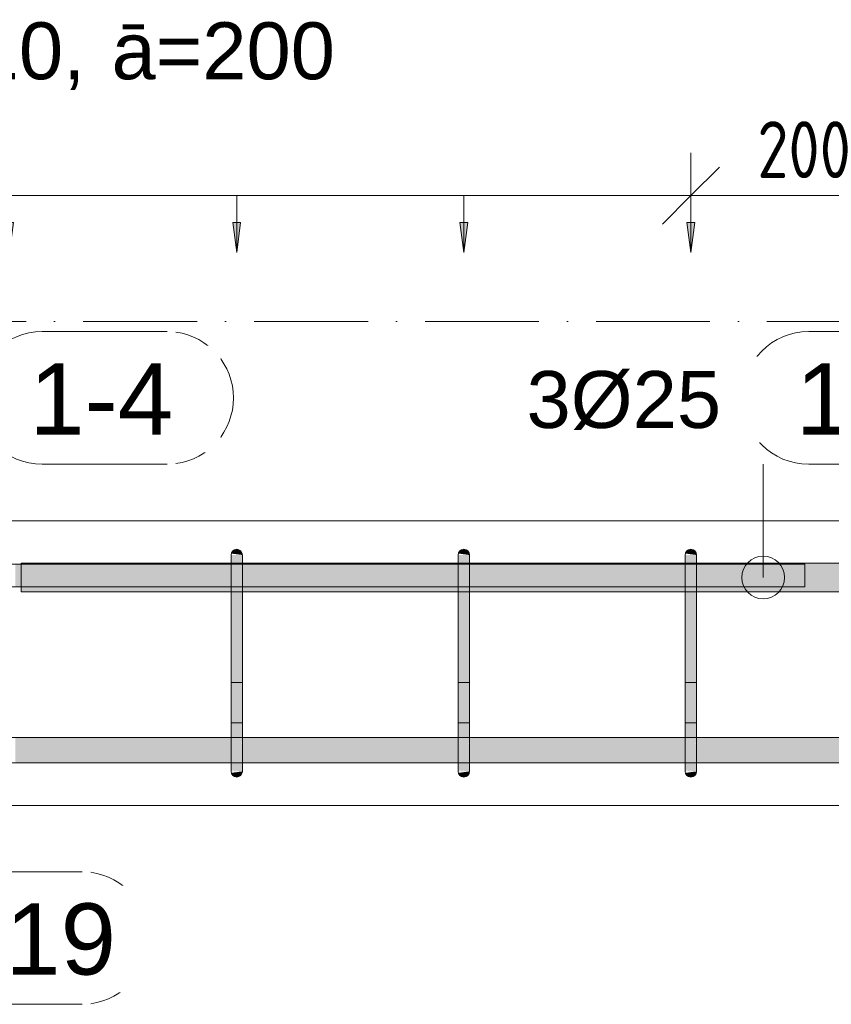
# Model space of a CAD drawing. Header units: millimetres. Extents: x -25607 to 9385, y 1894 to 10168.
# Tile 170 of 181: x 5988 to 6701, y 8496 to 9360. Entities that reach past the tile are written whole.
import ezdxf

# ---------------------------------------------------------------- set-up
doc = ezdxf.new("R2010")
doc.units = ezdxf.units.MM
doc.linetypes.add('Čerchovaná', pattern=[150, 100, -25, 0, -25])
for name, color, linetype, lineweight in [('A-ANNO-DIMS', 211, 'Continuous', 5), ('A-ANNO-DIMS-25', 211, 'Continuous', 5), ('A-FLOR-LEVL', 51, 'Continuous', 5), ('S-BEAM', 12, 'Continuous', 9), ('S-RBAR', 171, 'Continuous', 5), ('S-RBAR-IDEN', 171, 'Continuous', 5)]:
    doc.layers.add(name, color=color, linetype=linetype, lineweight=lineweight)
doc.styles.add('Arial', font='arial.ttf', dxfattribs={"height": 50})
doc.styles.add('Arial_1', font='arial.ttf', dxfattribs={"height": 62.5})
doc.styles.add('ISOCPEUR_2', font='isocpeur.ttf', dxfattribs={"width": 0.8, "height": 50})
doc.dimstyles.new('Vnitřní', dxfattribs={"dimscale": 304.8, "dimtxt": 49.799059, "dimasz": 0.164042, "dimexe": 0.123031, "dimexo": 0.0625, "dimgap": 0, "dimtad": 1, "dimdec": 0, "dimzin": 0, "dimdsep": 46, "dimtxsty": 'ISOCPEUR_2', "dimblk1": 'OBLIQUE', "dimblk2": 'OBLIQUE', "dimsah": 1, "dimcen": 0.09, "dimdle": 0.123031, "dimazin": 0, "dimtfac": 1, "dimtdec": 4, "dimtix": 1, "dimtmove": 0, "dimatfit": 3, "dimfxl": 0.123031, "dimfxlon": 1, "dimtvp": 1, "dimtolj": 1, "dimtzin": 0, "dimarcsym": 2})
doc.dimstyles.new('Výztuž_kusy__řezy__1', dxfattribs={"dimscale": 304.8, "dimtxt": 0.18, "dimasz": 0, "dimexe": 0, "dimexo": 0.0625, "dimgap": 0.082021, "dimtad": 1, "dimdec": 0, "dimzin": 0, "dimdsep": 46, "dimtxsty": 'Arial_1', "dimblk1": 'NONE', "dimblk2": 'NONE', "dimsah": 1, "dimcen": 0.09, "dimazin": 0, "dimtfac": 1, "dimtdec": 4, "dimtix": 1, "dimtmove": 0, "dimatfit": 3, "dimfxl": 0.164042, "dimfxlon": 1, "dimtvp": 1, "dimtfill": 1, "dimtolj": 1, "dimtzin": 0, "dimarcsym": 2})

# ---------------------------------------------------------------- blocks, each defined once
blk = doc.blocks.new('DIMBLOCK427-V5')
at = {"layer": 'A-ANNO-DIMS-25'}
for points in [[(5979.44, 9155.58), (5982.9, 9181.87), (5975.98, 9181.87)], [(6178.82, 9155.58), (6182.28, 9181.87), (6175.36, 9181.87)]]:
    blk.add_hatch(color=256, dxfattribs=at).paths.add_polyline_path(points)
for p, q in [((5979.44, 9205.58), (6178.82, 9205.58)), ((5979.44, 9205.58), (5979.44, 9205.58)), ((5979.44, 9205.58), (5979.44, 9155.58)), ((6178.82, 9205.58), (6178.82, 9205.58)), ((6178.82, 9205.58), (6178.82, 9155.58)), ((5982.9, 9181.87), (5975.98, 9181.87)), ((5975.98, 9181.87), (5979.44, 9155.58)), ((5979.44, 9155.58), (5982.9, 9181.87)), ((6182.28, 9181.87), (6175.36, 9181.87)), ((6175.36, 9181.87), (6178.82, 9155.58)), ((6178.82, 9155.58), (6182.28, 9181.87))]:
    blk.add_line(p, q, dxfattribs=at)
blk = doc.blocks.new('_None')
blk = doc.blocks.new('DIMBLOCK428-V5')
at = {"layer": 'A-ANNO-DIMS-25'}
for points in [[(6178.82, 9155.58), (6182.28, 9181.87), (6175.36, 9181.87)], [(6378.2, 9155.58), (6381.66, 9181.87), (6374.74, 9181.87)]]:
    blk.add_hatch(color=256, dxfattribs=at).paths.add_polyline_path(points)
for p, q in [((6178.82, 9205.58), (6378.2, 9205.58)), ((6178.82, 9205.58), (6178.82, 9205.58)), ((6178.82, 9205.58), (6178.82, 9155.58)), ((6378.2, 9205.58), (6378.2, 9205.58)), ((6378.2, 9205.58), (6378.2, 9155.58)), ((6182.28, 9181.87), (6175.36, 9181.87)), ((6175.36, 9181.87), (6178.82, 9155.58)), ((6178.82, 9155.58), (6182.28, 9181.87)), ((6381.66, 9181.87), (6374.74, 9181.87)), ((6374.74, 9181.87), (6378.2, 9155.58)), ((6378.2, 9155.58), (6381.66, 9181.87))]:
    blk.add_line(p, q, dxfattribs=at)
blk = doc.blocks.new('DIMBLOCK429-V5')
at = {"layer": 'A-ANNO-DIMS-25'}
for points in [[(6378.2, 9155.58), (6381.66, 9181.87), (6374.74, 9181.87)], [(6577.58, 9155.58), (6581.04, 9181.87), (6574.12, 9181.87)]]:
    blk.add_hatch(color=256, dxfattribs=at).paths.add_polyline_path(points)
for p, q in [((6378.2, 9205.58), (6577.58, 9205.58)), ((6378.2, 9205.58), (6378.2, 9205.58)), ((6378.2, 9205.58), (6378.2, 9155.58)), ((6577.58, 9205.58), (6577.58, 9205.58)), ((6577.58, 9205.58), (6577.58, 9155.58)), ((6381.66, 9181.87), (6374.74, 9181.87)), ((6374.74, 9181.87), (6378.2, 9155.58)), ((6378.2, 9155.58), (6381.66, 9181.87)), ((6581.04, 9181.87), (6574.12, 9181.87)), ((6574.12, 9181.87), (6577.58, 9155.58)), ((6577.58, 9155.58), (6581.04, 9181.87))]:
    blk.add_line(p, q, dxfattribs=at)
blk = doc.blocks.new('DIMBLOCK430-V5')
at = {"layer": 'A-ANNO-DIMS-25'}
for points in [[(5381.3, 9155.58), (5384.76, 9181.87), (5377.84, 9181.87)], [(5580.68, 9155.58), (5584.14, 9181.87), (5577.22, 9181.87)], [(5780.06, 9155.58), (5783.52, 9181.87), (5776.6, 9181.87)], [(5979.44, 9155.58), (5982.9, 9181.87), (5975.98, 9181.87)], [(6178.82, 9155.58), (6182.28, 9181.87), (6175.36, 9181.87)], [(6378.2, 9155.58), (6381.66, 9181.87), (6374.74, 9181.87)], [(6577.58, 9155.58), (6581.04, 9181.87), (6574.12, 9181.87)]]:
    blk.add_hatch(color=256, dxfattribs=at).paths.add_polyline_path(points)
for p, q in [((5381.3, 9205.58), (6577.58, 9205.58)), ((5381.3, 9205.58), (5580.68, 9205.58)), ((5381.3, 9205.58), (5381.3, 9205.58)), ((5381.3, 9205.58), (5381.3, 9155.58)), ((5580.68, 9205.58), (5780.06, 9205.58)), ((5580.68, 9205.58), (5580.68, 9205.58)), ((5580.68, 9205.58), (5580.68, 9155.58)), ((5780.06, 9205.58), (5979.44, 9205.58)), ((5780.06, 9205.58), (5780.06, 9205.58)), ((5780.06, 9205.58), (5780.06, 9155.58)), ((5979.44, 9205.58), (6178.82, 9205.58)), ((5979.44, 9205.58), (5979.44, 9205.58)), ((5979.44, 9205.58), (5979.44, 9155.58)), ((6178.82, 9205.58), (6378.2, 9205.58)), ((6178.82, 9205.58), (6178.82, 9205.58)), ((6178.82, 9205.58), (6178.82, 9155.58)), ((6378.2, 9205.58), (6577.58, 9205.58)), ((6378.2, 9205.58), (6378.2, 9205.58)), ((6378.2, 9205.58), (6378.2, 9155.58)), ((6577.58, 9205.58), (6577.58, 9205.58)), ((6577.58, 9205.58), (6577.58, 9155.58)), ((5384.76, 9181.87), (5377.84, 9181.87)), ((5377.84, 9181.87), (5381.3, 9155.58)), ((5381.3, 9155.58), (5384.76, 9181.87)), ((5584.14, 9181.87), (5577.22, 9181.87)), ((5577.22, 9181.87), (5580.68, 9155.58)), ((5580.68, 9155.58), (5584.14, 9181.87)), ((5783.52, 9181.87), (5776.6, 9181.87)), ((5776.6, 9181.87), (5780.06, 9155.58)), ((5780.06, 9155.58), (5783.52, 9181.87)), ((5982.9, 9181.87), (5975.98, 9181.87)), ((5975.98, 9181.87), (5979.44, 9155.58)), ((5979.44, 9155.58), (5982.9, 9181.87)), ((6182.28, 9181.87), (6175.36, 9181.87)), ((6175.36, 9181.87), (6178.82, 9155.58)), ((6178.82, 9155.58), (6182.28, 9181.87)), ((6381.66, 9181.87), (6374.74, 9181.87)), ((6374.74, 9181.87), (6378.2, 9155.58)), ((6378.2, 9155.58), (6381.66, 9181.87)), ((6581.04, 9181.87), (6574.12, 9181.87)), ((6574.12, 9181.87), (6577.58, 9155.58)), ((6577.58, 9155.58), (6581.04, 9181.87))]:
    blk.add_line(p, q, dxfattribs=at)
blk = doc.blocks.new('Popisek výztuže - _Typ_ množství_LEVÝ-573731-V5')
at = {"layer": 'S-RBAR-IDEN'}
for p, q in [((-16348.87, 6003.76), (-16458.56, 6003.76)), ((-16458.56, 5887.33), (-16348.87, 5887.33))]:
    blk.add_line(p, q, dxfattribs=at)
for centre, start, end in [((-16458.56, 5945.54), 90, 270), ((-16348.87, 5945.54), 277.64339, 82.35661)]:
    blk.add_arc(centre, 58.22, start, end, dxfattribs=at)
blk = doc.blocks.new('DIMBLOCK693-V5')
at = {"layer": 'A-ANNO-DIMS-25'}
for p, q in [((6577.58, 9205.58), (6577.58, 9243.08)), ((6777.58, 9205.58), (6777.58, 9243.08)), ((6577.58, 9205.58), (6602.58, 9230.58)), ((6777.58, 9205.58), (6802.58, 9230.58)), ((6540.08, 9205.58), (6815.08, 9205.58)), ((6577.58, 9205.58), (6552.58, 9180.58)), ((6577.58, 9205.58), (6577.58, 9168.08)), ((6777.58, 9205.58), (6752.58, 9180.58)), ((6777.58, 9205.58), (6777.58, 9168.08))]:
    blk.add_line(p, q, dxfattribs=at)
at = {"layer": 'A-ANNO-DIMS-25', "color": 0, "insert": (6635.92, 9270.9), "char_height": 50, "width": 99.9812, "attachment_point": 1, "line_spacing_factor": 1.149209, "style": 'ISOCPEUR_2'}
blk.add_mtext('200', dxfattribs=at)
blk = doc.blocks.new('_Oblique')
at = {"color": 0, "linetype": 'ByBlock', "lineweight": -2}
blk.add_line((-0.5, -0.5), (0.5, 0.5), dxfattribs=at)

msp = doc.modelspace()

# ---------------------------------------------------------------- hatches: boundary and pattern name
at = {"layer": 'S-RBAR'}
for points in [[(6183.82, 8865), (6183.82, 8890), (6173.82, 8890), (6173.82, 8865)], [(6183.82, 8890), (6183.65, 8891.29), (6183.15, 8892.5), (6182.36, 8893.54), (6181.32, 8894.33), (6180.12, 8894.83), (6178.82, 8895), (6177.53, 8894.83), (6176.32, 8894.33), (6175.29, 8893.54), (6174.49, 8892.5), (6173.99, 8891.29), (6183.65, 8890.02)], [(6377.19, 8865), (6383.2, 8865), (6383.2, 8890), (6373.2, 8890), (6373.2, 8865)], [(6383.2, 8890), (6383.03, 8891.29), (6382.53, 8892.5), (6381.74, 8893.54), (6380.7, 8894.33), (6379.5, 8894.83), (6377.19, 8894.87), (6376.91, 8894.83), (6375.7, 8894.33), (6374.67, 8893.54), (6373.87, 8892.5), (6373.37, 8891.29), (6383.03, 8890.02)], [(6582.58, 8865), (6582.58, 8890), (6572.58, 8890), (6572.58, 8865)], [(6582.58, 8890), (6582.41, 8891.29), (6581.91, 8892.5), (6581.12, 8893.54), (6580.08, 8894.33), (6578.88, 8894.83), (6577.58, 8895), (6576.29, 8894.83), (6575.08, 8894.33), (6574.05, 8893.54), (6573.25, 8892.5), (6572.75, 8891.29), (6582.41, 8890.02)], [(6183.82, 8725), (6183.82, 8865), (6173.82, 8865), (6173.82, 8725)], [(6377.19, 8725), (6383.2, 8725), (6383.2, 8865), (6373.2, 8865), (6373.2, 8725)], [(6582.58, 8725), (6582.58, 8865), (6572.58, 8865), (6572.58, 8725)], [(6178.82, 8695), (6180.12, 8695.17), (6181.32, 8695.67), (6182.36, 8696.46), (6183.15, 8697.5), (6183.65, 8698.71), (6183.65, 8699.98), (6173.99, 8698.71), (6174.49, 8697.5), (6175.29, 8696.46), (6176.32, 8695.67), (6177.53, 8695.17)], [(6378.2, 8695), (6379.5, 8695.17), (6380.7, 8695.67), (6381.74, 8696.46), (6382.53, 8697.5), (6383.03, 8698.71), (6383.03, 8699.98), (6373.37, 8698.71), (6373.87, 8697.5), (6374.67, 8696.46), (6375.7, 8695.67), (6377.19, 8695.13)], [(6577.58, 8695), (6578.88, 8695.17), (6580.08, 8695.67), (6581.12, 8696.46), (6581.91, 8697.5), (6582.41, 8698.71), (6582.41, 8699.98), (6572.75, 8698.71), (6573.25, 8697.5), (6574.05, 8696.46), (6575.08, 8695.67), (6576.29, 8695.17)]]:
    msp.add_hatch(color=256, dxfattribs=at).paths.add_polyline_path(points)
h = msp.add_hatch(color=256, dxfattribs=at)
h.paths.add_polyline_path([(5989.67, 8862.07), (5989.67, 8882.07), (5984.44, 8882.07), (5984.44, 8862.07)])
h.paths.add_polyline_path([(5969.21, 8862.07), (5974.44, 8862.07), (5974.44, 8882.07), (5969.21, 8882.07), (5969.21, 8865)])
h = msp.add_hatch(color=256, dxfattribs=at)
h.paths.add_polyline_path([(5989.67, 8857.8), (6173.82, 8857.8), (6173.82, 8882.8), (5989.67, 8882.8)])
h.paths.add_polyline_path([(6183.82, 8857.8), (6373.2, 8857.8), (6373.2, 8882.8), (6183.82, 8882.8), (6183.82, 8865)])
h.paths.add_polyline_path([(6383.2, 8857.8), (6572.58, 8857.8), (6572.58, 8882.8), (6383.2, 8882.8), (6383.2, 8865)])
h.paths.add_polyline_path([(6582.58, 8857.8), (6772.58, 8857.8), (6772.29, 8882.8), (6582.58, 8882.8), (6582.58, 8865)])
h.paths.add_polyline_path([(6782.58, 8857.8), (6857.2, 8857.8), (6857.2, 8882.8), (6782.58, 8882.8), (6782.58, 8865)])
h.paths.add_polyline_path([(6867.2, 8857.8), (6941.81, 8857.8), (6941.81, 8882.8), (6867.2, 8882.8), (6867.2, 8865)])
h.paths.add_polyline_path([(6951.81, 8857.8), (7026.43, 8857.8), (7026.43, 8882.8), (6951.81, 8882.8), (6951.81, 8865)])
h.paths.add_polyline_path([(7036.43, 8857.8), (7111.04, 8857.8), (7111.04, 8882.8), (7036.43, 8882.8), (7036.43, 8865)])
h.paths.add_polyline_path([(7121.04, 8857.8), (7195.66, 8857.8), (7195.66, 8882.8), (7121.04, 8882.8), (7121.04, 8865)])
h.paths.add_polyline_path([(7205.66, 8857.8), (7280.27, 8857.8), (7280.27, 8882.8), (7205.66, 8882.8), (7205.66, 8865)])
h.paths.add_polyline_path([(7290.27, 8857.8), (7353.75, 8857.8), (7353.75, 8882.8), (7290.27, 8882.8), (7290.27, 8865)])
h.paths.add_polyline_path([(7363.75, 8857.8), (7398.86, 8857.8), (7398.86, 8882.8), (7363.75, 8882.8), (7363.75, 8865)])
h.paths.add_polyline_path([(7408.86, 8857.8), (7443.97, 8857.8), (7443.97, 8882.8), (7408.86, 8882.8), (7408.86, 8865)])
h.paths.add_polyline_path([(7453.97, 8857.8), (7489.07, 8857.8), (7489.07, 8882.8), (7453.97, 8882.8), (7453.97, 8865)])
h.paths.add_polyline_path([(7499.07, 8857.8), (7534.18, 8857.8), (7534.18, 8882.8), (7499.07, 8882.8), (7499.07, 8865)])
h.paths.add_polyline_path([(7544.18, 8857.8), (7579.29, 8857.8), (7579.29, 8882.8), (7544.18, 8882.8), (7544.18, 8865)])
h.paths.add_polyline_path([(7589.29, 8857.8), (7599.44, 8857.8), (7599.44, 8882.8), (7589.29, 8882.8), (7589.29, 8865)])
h = msp.add_hatch(color=256, dxfattribs=at)
h.paths.add_polyline_path([(5989.67, 8857.8), (6173.82, 8857.8), (6173.82, 8882.8), (5989.67, 8882.8)])
h.paths.add_polyline_path([(6183.82, 8857.8), (6373.2, 8857.8), (6373.2, 8882.8), (6183.82, 8882.8), (6183.82, 8865)])
h.paths.add_polyline_path([(6383.2, 8857.8), (6572.58, 8857.8), (6572.58, 8882.8), (6383.2, 8882.8), (6383.2, 8865)])
h.paths.add_polyline_path([(6582.58, 8857.8), (6772.58, 8857.8), (6772.29, 8882.8), (6582.58, 8882.8), (6582.58, 8865)])
h.paths.add_polyline_path([(6782.58, 8857.8), (6857.2, 8857.8), (6857.2, 8882.8), (6782.58, 8882.8), (6782.58, 8865)])
h.paths.add_polyline_path([(6867.2, 8857.8), (6941.81, 8857.8), (6941.81, 8882.8), (6867.2, 8882.8), (6867.2, 8865)])
h.paths.add_polyline_path([(6951.81, 8857.8), (7026.43, 8857.8), (7026.43, 8882.8), (6951.81, 8882.8), (6951.81, 8865)])
h.paths.add_polyline_path([(7036.43, 8857.8), (7111.04, 8857.8), (7111.04, 8882.8), (7036.43, 8882.8), (7036.43, 8865)])
h.paths.add_polyline_path([(7121.04, 8857.8), (7195.66, 8857.8), (7195.66, 8882.8), (7121.04, 8882.8), (7121.04, 8865)])
h.paths.add_polyline_path([(7205.66, 8857.8), (7280.27, 8857.8), (7280.27, 8882.8), (7205.66, 8882.8), (7205.66, 8865)])
h.paths.add_polyline_path([(7290.27, 8857.8), (7353.75, 8857.8), (7353.75, 8882.8), (7290.27, 8882.8), (7290.27, 8865)])
h.paths.add_polyline_path([(7363.75, 8857.8), (7398.86, 8857.8), (7398.86, 8882.8), (7363.75, 8882.8), (7363.75, 8865)])
h.paths.add_polyline_path([(7408.86, 8857.8), (7443.97, 8857.8), (7443.97, 8882.8), (7408.86, 8882.8), (7408.86, 8865)])
h.paths.add_polyline_path([(7453.97, 8857.8), (7489.07, 8857.8), (7489.07, 8882.8), (7453.97, 8882.8), (7453.97, 8865)])
h.paths.add_polyline_path([(7499.07, 8857.8), (7534.18, 8857.8), (7534.18, 8882.8), (7499.07, 8882.8), (7499.07, 8865)])
h.paths.add_polyline_path([(7544.18, 8857.8), (7579.29, 8857.8), (7579.29, 8882.8), (7544.18, 8882.8), (7544.18, 8865)])
h.paths.add_polyline_path([(7589.29, 8857.8), (7599.44, 8857.8), (7599.44, 8882.8), (7589.29, 8882.8), (7589.29, 8865)])
h = msp.add_hatch(color=256, dxfattribs=at)
h.paths.add_polyline_path([(4577.28, 8707.64), (4641.63, 8707.92), (4641.63, 8729.64), (4551.63, 8729.64), (4551.63, 8707.64)])
h.paths.add_polyline_path([(5575.68, 8707.64), (5575.68, 8729.64), (5386.3, 8729.64), (5386.3, 8707.64), (5543.08, 8707.64)])
h.paths.add_polyline_path([(7026.43, 8707.64), (7026.43, 8729.64), (6951.81, 8729.64), (6951.81, 8707.64), (6991.8, 8707.64)])
h.paths.add_polyline_path([(6596.69, 8707.64), (6772.58, 8707.92), (6772.29, 8729.64), (6582.58, 8729.64), (6582.58, 8707.64)])
h.paths.add_polyline_path([(4210.81, 8707.64), (4249.5, 8707.92), (4249.5, 8729.64), (4210.81, 8729.64), (4210.81, 8707.92)])
h.paths.add_polyline_path([(4444.26, 8707.64), (4444.26, 8729.64), (4405.57, 8729.64), (4405.57, 8707.64)])
h.paths.add_polyline_path([(5585.68, 8707.64), (5775.06, 8707.92), (5775.06, 8729.64), (5585.68, 8729.64), (5585.68, 8707.92)])
h.paths.add_polyline_path([(4918.97, 8707.64), (4998.08, 8707.92), (4998.08, 8729.64), (4918.97, 8729.64), (4918.97, 8707.92)])
h.paths.add_polyline_path([(7036.43, 8707.64), (7111.04, 8707.92), (7111.04, 8729.64), (7036.43, 8729.64), (7036.43, 8707.92)])
h.paths.add_polyline_path([(4541.63, 8707.64), (4541.63, 8729.64), (4502.94, 8729.64), (4502.94, 8707.64), (4533.37, 8707.64)])
h.paths.add_polyline_path([(4884.58, 8707.64), (4908.97, 8707.92), (4908.97, 8729.64), (4829.86, 8729.64), (4829.86, 8707.64), (4840.68, 8707.64)])
h.paths.add_polyline_path([(4199.44, 8707.64), (4200.81, 8707.92), (4200.81, 8729.64), (4199.44, 8729.64), (4199.44, 8707.92)])
h.paths.add_polyline_path([(7299.1, 8707.64), (7353.75, 8707.92), (7353.75, 8729.64), (7290.27, 8729.64), (7290.27, 8707.64)])
h.paths.add_polyline_path([(5785.06, 8707.64), (5974.44, 8707.92), (5974.44, 8729.64), (5785.06, 8729.64), (5785.06, 8707.92)])
h.paths.add_polyline_path([(7579.29, 8707.64), (7579.29, 8729.64), (7544.18, 8729.64), (7544.18, 8707.64), (7562.5, 8707.64)])
h.paths.add_polyline_path([(4651.63, 8707.64), (4730.74, 8707.92), (4730.74, 8729.64), (4651.63, 8729.64), (4651.63, 8707.92)])
h.paths.add_polyline_path([(7363.75, 8707.64), (7398.86, 8707.92), (7398.86, 8729.64), (7363.75, 8729.64), (7363.75, 8707.92)])
h.paths.add_polyline_path([(7599.44, 8707.64), (7599.44, 8729.64), (7589.29, 8729.64), (7589.29, 8707.64)])
h.paths.add_polyline_path([(6572.58, 8707.64), (6572.58, 8729.64), (6383.2, 8729.64), (6383.2, 8707.64), (6552.79, 8707.64)])
h.paths.add_polyline_path([(7121.04, 8707.64), (7195.66, 8707.92), (7195.66, 8729.64), (7121.04, 8729.64), (7121.04, 8707.92)])
h.paths.add_polyline_path([(5376.3, 8707.64), (5376.3, 8729.64), (5186.3, 8729.64), (5186.3, 8707.64), (5367.48, 8707.64)])
h.paths.add_polyline_path([(4259.5, 8707.64), (4298.19, 8707.92), (4298.19, 8729.64), (4259.5, 8729.64), (4259.5, 8707.92)])
h.paths.add_polyline_path([(4395.57, 8707.64), (4395.57, 8729.64), (4356.88, 8729.64), (4356.88, 8707.64), (4357.77, 8707.64)])
h.paths.add_polyline_path([(7534.18, 8707.64), (7534.18, 8729.64), (7499.07, 8729.64), (7499.07, 8707.64), (7518.6, 8707.64)])
h.paths.add_polyline_path([(7280.27, 8707.64), (7280.27, 8729.64), (7205.66, 8729.64), (7205.66, 8707.64), (7255.2, 8707.64)])
h.paths.add_polyline_path([(6941.81, 8707.64), (6941.81, 8729.64), (6867.2, 8729.64), (6867.2, 8707.64), (6904, 8707.64)])
h.paths.add_polyline_path([(5176.3, 8707.64), (5176.3, 8729.64), (5097.19, 8729.64), (5097.19, 8707.64), (5147.98, 8707.64)])
h.paths.add_polyline_path([(6782.58, 8707.64), (6857.2, 8707.92), (6857.2, 8729.64), (6782.58, 8729.64), (6782.58, 8707.92)])
h.paths.add_polyline_path([(5984.44, 8707.64), (6173.82, 8707.92), (6173.82, 8729.64), (5984.44, 8729.64), (5984.44, 8707.92)])
h.paths.add_polyline_path([(4492.94, 8707.64), (4492.94, 8729.64), (4454.26, 8729.64), (4454.26, 8707.64), (4489.47, 8707.64)])
h.paths.add_polyline_path([(4740.74, 8707.64), (4819.86, 8707.92), (4819.86, 8729.64), (4740.74, 8729.64), (4740.74, 8707.92)])
h.paths.add_polyline_path([(7489.07, 8707.64), (7489.07, 8729.64), (7453.97, 8729.64), (7453.97, 8707.64), (7474.7, 8707.64)])
h.paths.add_polyline_path([(6183.82, 8707.64), (6373.2, 8707.92), (6373.2, 8729.64), (6183.82, 8729.64), (6183.82, 8707.92)])
h.paths.add_polyline_path([(4308.19, 8707.64), (4346.88, 8707.92), (4346.88, 8729.64), (4308.19, 8729.64), (4308.19, 8707.92)])
h.paths.add_polyline_path([(5008.08, 8707.64), (5087.19, 8707.92), (5087.19, 8729.64), (5008.08, 8729.64), (5008.08, 8707.92)])
h.paths.add_polyline_path([(7443.97, 8707.64), (7443.97, 8729.64), (7408.86, 8729.64), (7408.86, 8707.64), (7430.8, 8707.64)])
h = msp.add_hatch(color=256, dxfattribs=at)
h.paths.add_polyline_path([(6183.82, 8703.08), (6183.82, 8703.74), (6182.46, 8703.89), (6181.62, 8703.51)])
h.paths.add_polyline_path([(6178.33, 8705.53), (6176.65, 8707.49), (6173.82, 8707.92), (6173.82, 8706.75)])
h.paths.add_polyline_path([(6183.82, 8711.72), (6183.82, 8713.44), (6173.82, 8715.43), (6173.82, 8714.83), (6174.63, 8714.83), (6178.55, 8711.91)])
h.paths.add_polyline_path([(6173.82, 8724.03), (6183.82, 8724.24), (6183.82, 8725), (6173.82, 8725)])
h = msp.add_hatch(color=256, dxfattribs=at)
h.paths.add_polyline_path([(6183.82, 8700), (6183.82, 8703.08), (6181.62, 8703.51), (6182.46, 8703.89), (6183.82, 8703.74), (6183.82, 8711.72), (6179.29, 8711.99), (6174.78, 8714.83), (6173.82, 8714.83), (6173.82, 8708.15), (6176.79, 8707.32), (6178.33, 8705.53), (6173.82, 8706.75), (6173.99, 8700.99), (6175.91, 8700.85), (6180.12, 8700.4)])
h.paths.add_polyline_path([(6178.82, 8700), (6183.82, 8700), (6173.82, 8700.85), (6173.99, 8700)])
h.paths.add_polyline_path([(6183.82, 8713.44), (6183.82, 8724.24), (6181.79, 8724.03), (6173.82, 8724.03), (6173.82, 8715.43), (6176.84, 8714.83)])
h = msp.add_hatch(color=256, dxfattribs=at)
h.paths.add_polyline_path([(6383.2, 8703.08), (6383.2, 8703.74), (6381.84, 8703.89), (6381, 8703.51)])
h.paths.add_polyline_path([(6377.19, 8705.67), (6377.19, 8706.14), (6376.03, 8707.49), (6373.2, 8707.92), (6373.2, 8706.75)])
h.paths.add_polyline_path([(6383.2, 8711.72), (6383.2, 8713.44), (6373.2, 8715.43), (6373.2, 8714.83), (6374.01, 8714.83), (6377.19, 8712.46), (6377.19, 8711.83), (6377.93, 8711.91)])
h.paths.add_polyline_path([(6373.2, 8724.03), (6383.2, 8724.24), (6383.2, 8725), (6373.2, 8725)])
h = msp.add_hatch(color=256, dxfattribs=at)
h.paths.add_polyline_path([(6383.2, 8700), (6383.2, 8703.08), (6381, 8703.51), (6381.84, 8703.89), (6383.2, 8703.74), (6383.2, 8711.72), (6377.19, 8711.93), (6377.19, 8712.92), (6374.16, 8714.83), (6373.2, 8714.83), (6373.2, 8708.15), (6376.17, 8707.32), (6377.19, 8705.74), (6377.19, 8705.67), (6373.2, 8706.75), (6373.37, 8700.99), (6377.19, 8700.65), (6379.5, 8700.4)])
h.paths.add_polyline_path([(6377.19, 8700), (6383.2, 8700), (6373.2, 8700.85), (6373.37, 8700)])
h.paths.add_polyline_path([(6383.2, 8713.44), (6383.2, 8724.24), (6381.17, 8724.03), (6373.2, 8724.03), (6373.2, 8715.43), (6377.19, 8714.64)])
h = msp.add_hatch(color=256, dxfattribs=at)
h.paths.add_polyline_path([(6582.58, 8703.08), (6582.58, 8703.74), (6581.22, 8703.89), (6580.38, 8703.51)])
h.paths.add_polyline_path([(6577.09, 8705.53), (6575.41, 8707.49), (6572.58, 8707.92), (6572.58, 8706.75)])
h.paths.add_polyline_path([(6582.58, 8711.72), (6582.58, 8713.44), (6572.58, 8715.43), (6572.58, 8714.83), (6573.39, 8714.83), (6577.31, 8711.91)])
h.paths.add_polyline_path([(6572.58, 8724.03), (6582.58, 8724.24), (6582.58, 8725), (6572.58, 8725)])
h = msp.add_hatch(color=256, dxfattribs=at)
h.paths.add_polyline_path([(6582.58, 8700), (6582.58, 8703.08), (6580.38, 8703.51), (6581.22, 8703.89), (6582.58, 8703.74), (6582.58, 8711.72), (6578.05, 8711.99), (6573.54, 8714.83), (6572.58, 8714.83), (6572.58, 8708.15), (6575.55, 8707.32), (6577.09, 8705.53), (6572.58, 8706.75), (6572.75, 8700.99), (6574.67, 8700.85), (6578.88, 8700.4)])
h.paths.add_polyline_path([(6577.58, 8700), (6582.58, 8700), (6572.58, 8700.85), (6572.75, 8700)])
h.paths.add_polyline_path([(6582.58, 8713.44), (6582.58, 8724.24), (6580.55, 8724.03), (6572.58, 8724.03), (6572.58, 8715.43), (6575.6, 8714.83)])

# ---------------------------------------------------------------- linework, layer by layer
at = {"layer": 'A-FLOR-LEVL', "linetype": 'Čerchovaná'}
msp.add_line((-3262.19, 9095), (9255.9, 9095), dxfattribs=at)
at = {"layer": 'S-BEAM'}
for p, q in [((7599.44, 8920), (4359.44, 8920)), ((7599.44, 8920), (4359.44, 8920)), ((4359.44, 8670), (7599.44, 8670)), ((7599.44, 8670), (4359.44, 8670))]:
    msp.add_line(p, q, dxfattribs=at)
at = {"layer": 'S-RBAR'}
for p, q in [((6173.82, 8865), (6173.82, 8890)), ((6173.82, 8865), (6173.82, 8890)), ((6183.82, 8865), (6183.82, 8890)), ((6183.82, 8865), (6183.82, 8890)), ((6373.2, 8865), (6373.2, 8890)), ((6373.2, 8865), (6373.2, 8890)), ((6383.2, 8865), (6383.2, 8890)), ((6383.2, 8865), (6383.2, 8890)), ((6572.58, 8865), (6572.58, 8890)), ((6572.58, 8865), (6572.58, 8890)), ((6582.58, 8865), (6582.58, 8890)), ((6582.58, 8865), (6582.58, 8890)), ((5277.62, 8882.07), (6677.62, 8882.07)), ((5277.62, 8882.07), (6677.62, 8882.07)), ((5277.62, 8882.07), (6677.62, 8882.07)), ((7599.44, 8882.8), (5989.67, 8882.8)), ((5989.67, 8882.8), (5989.67, 8857.8)), ((7599.44, 8882.8), (5989.67, 8882.8)), ((5989.67, 8882.8), (5989.67, 8857.8)), ((7599.44, 8882.8), (5989.67, 8882.8)), ((5989.67, 8882.8), (5989.67, 8857.8)), ((7599.44, 8882.8), (5989.67, 8882.8)), ((5989.67, 8882.8), (5989.67, 8857.8)), ((7599.44, 8882.8), (5989.67, 8882.8)), ((5989.67, 8882.8), (5989.67, 8857.8)), ((7599.44, 8882.8), (5989.67, 8882.8)), ((5989.67, 8882.8), (5989.67, 8857.8)), ((6677.62, 8862.07), (6677.62, 8882.07)), ((6677.62, 8862.07), (6677.62, 8882.07)), ((6677.62, 8862.07), (6677.62, 8882.07)), ((5277.62, 8862.07), (6677.62, 8862.07)), ((5277.62, 8862.07), (6677.62, 8862.07)), ((5277.62, 8862.07), (6677.62, 8862.07)), ((6173.82, 8725), (6173.82, 8865)), ((6173.82, 8865), (6173.82, 8725)), ((6183.82, 8725), (6183.82, 8865)), ((6183.82, 8865), (6183.82, 8725)), ((6373.2, 8725), (6373.2, 8865)), ((6373.2, 8865), (6373.2, 8725)), ((6383.2, 8725), (6383.2, 8865)), ((6383.2, 8865), (6383.2, 8725)), ((6572.58, 8725), (6572.58, 8865)), ((6572.58, 8865), (6572.58, 8725)), ((6582.58, 8725), (6582.58, 8865)), ((6582.58, 8865), (6582.58, 8725)), ((7599.44, 8857.8), (5989.67, 8857.8)), ((7599.44, 8857.8), (5989.67, 8857.8)), ((7599.44, 8857.8), (5989.67, 8857.8)), ((7599.44, 8857.8), (5989.67, 8857.8)), ((7599.44, 8857.8), (5989.67, 8857.8)), ((7599.44, 8857.8), (5989.67, 8857.8)), ((6173.82, 8778.03), (6173.82, 8742.68)), ((6173.82, 8778.03), (6183.82, 8778.03)), ((6183.82, 8778.03), (6183.82, 8742.68)), ((6373.2, 8778.03), (6373.2, 8742.68)), ((6373.2, 8778.03), (6383.2, 8778.03)), ((6383.2, 8778.03), (6383.2, 8742.68)), ((6572.58, 8778.03), (6572.58, 8742.68)), ((6572.58, 8778.03), (6582.58, 8778.03)), ((6582.58, 8778.03), (6582.58, 8742.68)), ((6173.82, 8700), (6173.82, 8742.68)), ((6183.82, 8742.68), (6173.82, 8742.68)), ((6173.82, 8707.32), (6173.82, 8742.68)), ((6183.82, 8700), (6183.82, 8742.68)), ((6183.82, 8707.32), (6183.82, 8742.68)), ((6373.2, 8700), (6373.2, 8742.68)), ((6383.2, 8742.68), (6373.2, 8742.68)), ((6373.2, 8707.32), (6373.2, 8742.68)), ((6383.2, 8700), (6383.2, 8742.68)), ((6383.2, 8707.32), (6383.2, 8742.68)), ((6572.58, 8700), (6572.58, 8742.68)), ((6582.58, 8742.68), (6572.58, 8742.68)), ((6572.58, 8707.32), (6572.58, 8742.68)), ((6582.58, 8700), (6582.58, 8742.68)), ((6582.58, 8707.32), (6582.58, 8742.68)), ((4199.44, 8729.64), (7599.44, 8729.64)), ((4199.44, 8729.64), (7599.44, 8729.64)), ((4199.44, 8729.64), (7599.44, 8729.64)), ((6173.82, 8700), (6173.82, 8725)), ((6173.82, 8707.32), (6173.82, 8725)), ((6183.82, 8700), (6183.82, 8725)), ((6183.82, 8700), (6183.82, 8725)), ((6373.2, 8700), (6373.2, 8725)), ((6373.2, 8707.32), (6373.2, 8725)), ((6383.2, 8700), (6383.2, 8725)), ((6383.2, 8700), (6383.2, 8725)), ((6572.58, 8700), (6572.58, 8725)), ((6572.58, 8707.32), (6572.58, 8725)), ((6582.58, 8700), (6582.58, 8725)), ((6582.58, 8700), (6582.58, 8725)), ((4199.44, 8707.64), (7599.44, 8707.64)), ((4199.44, 8707.64), (7599.44, 8707.64)), ((4199.44, 8707.64), (7599.44, 8707.64)), ((6173.82, 8700.85), (6173.82, 8707.32)), ((6173.82, 8700.85), (6173.82, 8707.32)), ((6183.82, 8700), (6183.82, 8707.32)), ((6373.2, 8700.85), (6373.2, 8707.32)), ((6373.2, 8700.85), (6373.2, 8707.32)), ((6383.2, 8700), (6383.2, 8707.32)), ((6572.58, 8700.85), (6572.58, 8707.32)), ((6572.58, 8700.85), (6572.58, 8707.32)), ((6582.58, 8700), (6582.58, 8707.32))]:
    msp.add_line(p, q, dxfattribs=at)
for centre, start, end in [((6178.82, 8890), 0, 180), ((6178.82, 8890), 0, 180), ((6378.2, 8890), 0, 180), ((6378.2, 8890), 0, 180), ((6577.58, 8890), 0, 180), ((6577.58, 8890), 0, 180), ((6178.82, 8700), 180, 0), ((6178.82, 8700), 180, 0), ((6178.82, 8700), 180, 0), ((6378.2, 8700), 180, 0), ((6378.2, 8700), 180, 0), ((6378.2, 8700), 180, 0), ((6577.58, 8700), 180, 0), ((6577.58, 8700), 180, 0), ((6577.58, 8700), 180, 0)]:
    msp.add_arc(centre, 5, start, end, dxfattribs=at)
at = {"layer": 'S-RBAR-IDEN'}
msp.add_line((6641.11, 8870.3), (6641.11, 8969.7), dxfattribs=at)
msp.add_line((6641.11, 8870.3), (6641.11, 8969.7), dxfattribs=at)
msp.add_line((6641.11, 8870.3), (6641.11, 8969.7), dxfattribs=at)
msp.add_circle((6641.11, 8870.3), 18.75, dxfattribs=at)
msp.add_circle((6641.11, 8870.3), 18.75, dxfattribs=at)
msp.add_circle((6641.11, 8870.3), 18.75, dxfattribs=at)

# ---------------------------------------------------------------- block references
for p in [(22466.64, 3082.38), (23139.61, 3082.38), (22391.93, 2608.19)]:
    msp.add_blockref('Popisek výztuže - _Typ_ množství_LEVÝ-573731-V5', p, dxfattribs=at)

# ---------------------------------------------------------------- texts
at = {"layer": 'S-RBAR-IDEN', "char_height": 50, "attachment_point": 1, "style": 'Arial', "bg_fill": 3, "box_fill_scale": 1.25, "bg_fill_color": 256, "bg_fill_true_color": 13158600, "bg_fill_transparency": 0}
for s, insert, width in [('7Ø10, ', (5855.6, 9357.69), 258.5442), ('ā=200', (6068.92, 9357.69), 242.5105), ('3Ø25', (6433.27, 9051.54), 210.443)]:
    msp.add_mtext(s, dxfattribs=dict(at, insert=insert, width=width))

# ---------------------------------------------------------------- dimensions: what is measured, and where the dimension line sits
at = {"layer": 'A-ANNO-DIMS'}
dim = msp.add_linear_dim(base=(6777.58, 9205.58), p1=(6577.58, 9168.08), p2=(6777.58, 9168.08), dimstyle='Vnitřní', override={"dimpost": '<>', "dimfxl": 200}, dxfattribs=at)
dim.commit()
dim.dimension.update_dxf_attribs({"geometry": 'DIMBLOCK693-V5', "text_midpoint": (6677.58, 9230.58)})
for base, p1, p2, text, override, picture, middle in [((6577.58, 9205.58), (5381.3, 9155.58), (6577.58, 9155.58), '199 1196', {"dimpost": '<>', "dimblk1": 'None', "dimblk2": 'None', "dimsah": 1, "dimfxl": 1196.2784}, 'DIMBLOCK430-V5', (5979.44, 9262.49)), ((6178.82, 9205.58), (5979.44, 9155.58), (6178.82, 9155.58), ' ', {"dimpost": '<>', "dimfxl": 199.379733}, 'DIMBLOCK427-V5', (6079.13, 9205.58)), ((6378.2, 9205.58), (6178.82, 9155.58), (6378.2, 9155.58), ' ', {"dimpost": '<>', "dimfxl": 199.379733}, 'DIMBLOCK428-V5', (6278.51, 9205.58)), ((6577.58, 9205.58), (6378.2, 9155.58), (6577.58, 9155.58), ' ', {"dimpost": '<>', "dimfxl": 199.379733}, 'DIMBLOCK429-V5', (6477.89, 9205.58))]:
    dim = msp.add_linear_dim(base=base, p1=p1, p2=p2, text=text, dimstyle='Výztuž_kusy__řezy__1', override=override, dxfattribs=at)
    dim.commit()
    dim.dimension.update_dxf_attribs({"geometry": picture, "text_midpoint": middle})

# ---------------------------------------------------------------- next in the draw order: texts
at = {"layer": 'S-RBAR-IDEN', "char_height": 62.5, "attachment_point": 1, "style": 'Arial_1', "bg_fill": 3, "box_fill_scale": 1.25, "bg_fill_color": 256, "bg_fill_true_color": 13158600, "bg_fill_transparency": 0}
for s, insert, width in [('1-4', (5996.79, 9058.29), 152.3206), ('1-7', (6669.76, 9058.29), 152.3206), ('1-19', (5898.08, 8584.1), 210.443)]:
    msp.add_mtext(s, dxfattribs=dict(at, insert=insert, width=width))

doc.saveas('drawing.dxf')
